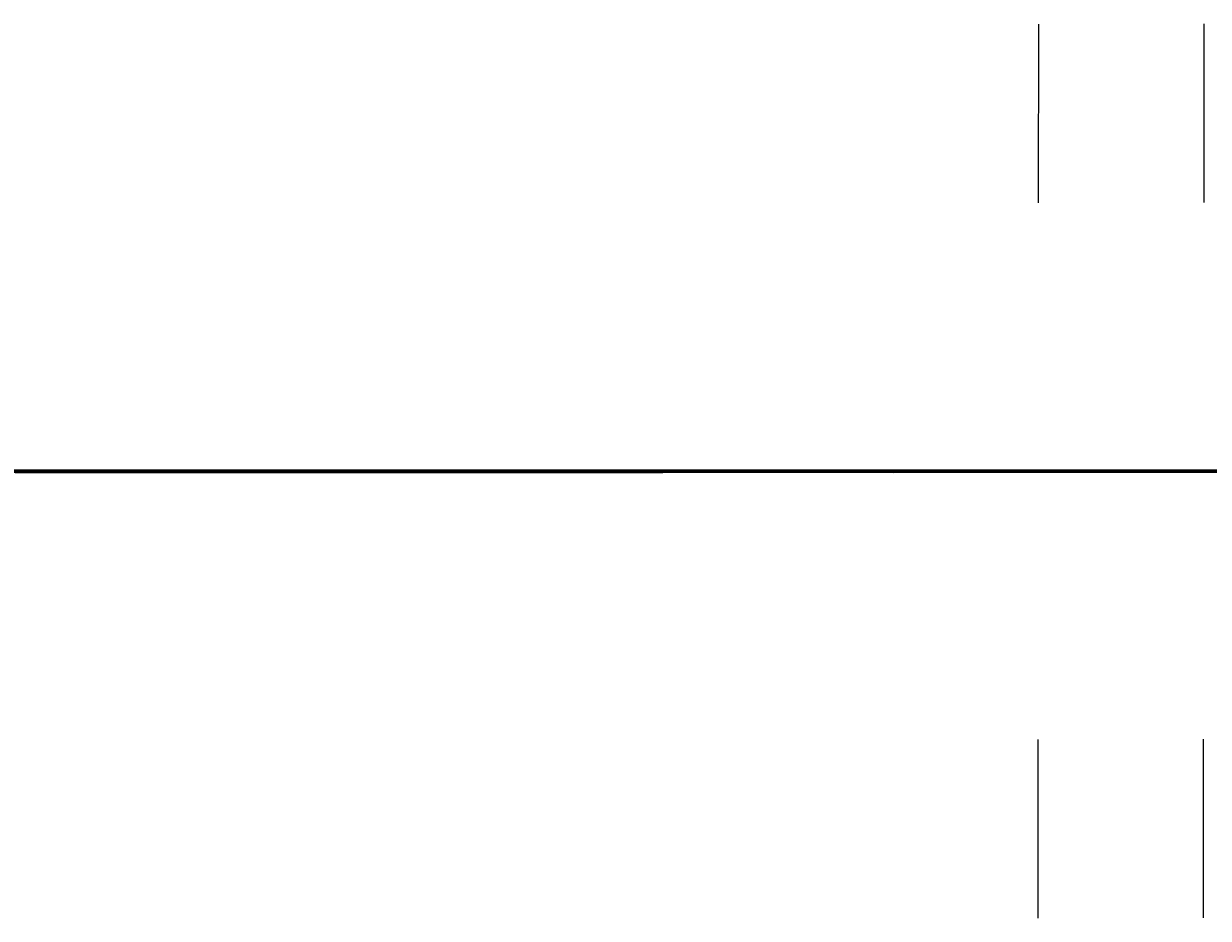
# Model space of a CAD drawing. Header units: millimetres. Extents: x -12354389001 to 271431, y -126469 to 48347.
# Tile 70 of 79: x -12325311841 to -12325090357, y -126128 to 41109. Entities that reach past the tile are written whole.
import ezdxf
from ezdxf.enums import TextEntityAlignment as Align

# ---------------------------------------------------------------- set-up
doc = ezdxf.new("R2010")
doc.units = ezdxf.units.MM
for name, pattern in [('1', [0]), ('4', [5, 3, -2]), ('BGS', [10, 0, 10])]:
    doc.linetypes.add(name, pattern=pattern)
doc.layers.get('0').update_dxf_attribs({"lineweight": 9})
doc.layers.add('00 opisy', color=7, linetype='Continuous', lineweight=25)
doc.layers.add('EBUPP', color=7, linetype='1', lineweight=30)
for name, color, linetype in [('EADOD', 7, 'Continuous'), ('EADTD', 7, 'Continuous'), ('EDZPD', 3, '1'), ('EDZTD', 3, 'Continuous'), ('OPIS', 7, '1'), ('SDROK', 7, 'Continuous'), ('SDRPK', 7, '1'), ('SZOPO', 7, 'BGS'), ('SZZPZ', 102, 'Continuous'), ('UCCOA', 6, 'Continuous'), ('UCCOO', 6, 'Continuous'), ('UCCPA', 6, '1'), ('UCCPOR', 6, '1'), ('UCCTO', 6, 'Continuous'), ('UEEOA', 1, 'Continuous'), ('UEEOO', 1, 'Continuous'), ('UEEPA', 1, '1'), ('UEEPON', 1, '1'), ('UEETO', 1, 'Continuous'), ('UGGOA', 2, 'Continuous'), ('UGGOO', 2, 'Continuous'), ('UGGPA', 2, '1'), ('UGGPOR', 2, '1'), ('UKKOA', 7, 'Continuous'), ('UKKOO', 1, 'Continuous'), ('UKKPA', 1, '1'), ('UKKPB', 1, '1'), ('UKKTO', 1, 'Continuous'), ('UTTOA', 7, 'Continuous'), ('UTTOO', 2, 'Continuous'), ('UTTPA', 1, '1'), ('UTTPO', 1, '1'), ('UTTTO', 2, 'Continuous'), ('UWWOA', 5, 'Continuous'), ('UWWOO', 5, 'Continuous'), ('UWWPA', 5, '1'), ('UWWPO', 5, '4'), ('UWWTO', 5, 'Continuous'), ('WUKOS', 7, 'Continuous'), ('WUKPS', 7, '1'), ('ZAKRES', 2, '1')]:
    doc.layers.add(name, color=color, linetype=linetype)
doc.styles.get("Standard").update_dxf_attribs({"font": 'arial.ttf'})

# ---------------------------------------------------------------- blocks, each defined once
blk = doc.blocks.new('GRO')
blk.add_circle((0, 0), 0.09)
blk = doc.blocks.new('DLI')
blk.add_circle((0, 0), 0.09)
for centre, start, end in [((0, 0.750093), 30.14144, 149.85856), ((-0.713298, 0.231779), 102.145781, 221.858708), ((0.713298, 0.231779), 318.141292, 77.854219), ((-0.440797, -0.606751), 174.149498, 293.852913), ((0.440797, -0.606751), 246.147087, 5.850502)]:
    blk.add_arc(centre, 0.75, start, end)
blk = doc.blocks.new('TRA')
for p, q in [((-5.5, 2.7539), (-5.5, 1.7539)), ((-4.5, 2.7539), (-4.5, 1.7539)), ((4.5, 2.7539), (4.5, 1.7539)), ((5.5, 2.7539), (5.5, 1.7539)), ((-0.5, -2.2461), (-0.5, -3.2461)), ((0.5, -2.2461), (0.5, -3.2461))]:
    blk.add_line(p, q)
blk = doc.blocks.new('DIG')
for p, q in [((-0.0078, 0.6309), (0.9542, 1.3483)), ((0.9542, 1.3483), (0.5976, 0.2024)), ((-0.6024, 0.1875), (-0.9874, 1.3242)), ((-0.9874, 1.3242), (-0.0078, 0.6309)), ((-1.5645, -0.5299), (-0.6024, 0.1875)), ((0.5976, 0.2024), (1.5772, -0.4909)), ((-0.3645, -0.515), (-1.5645, -0.5299)), ((0.0205, -1.6517), (-0.3645, -0.515)), ((0.3772, -0.5058), (0.0205, -1.6517)), ((1.5772, -0.4909), (0.3772, -0.5058))]:
    blk.add_line(p, q)
blk.add_circle((0, 0), 0.09)
blk = doc.blocks.new('WLZ')
blk.add_circle((0, 0), 0.4)
blk = doc.blocks.new('SLS')
blk.add_circle((0, 0), 0.35)
blk = doc.blocks.new('LAT')
for p, q in [((0, 1.2), (0, 2)), ((-2, 0), (-1.2, 0)), ((1.2, 0), (2, 0)), ((0, -1.2), (0, -2))]:
    blk.add_line(p, q)
blk = doc.blocks.new('STE')
for p, q in [((-1, 0.5), (-1, -0.5)), ((1, 0.5), (1, -0.5)), ((-1, 0), (1, 0))]:
    blk.add_line(p, q)
blk = doc.blocks.new('ZAS')
for p, q in [((0.25, 0.25), (-0.25, 0.25)), ((-0.25, 0.25), (-0.25, -0.25)), ((0.25, -0.25), (0.25, 0.25)), ((-0.25, -0.25), (0.25, -0.25))]:
    blk.add_line(p, q)
blk = doc.blocks.new('WLD')
for p, q in [((0.75, 0.5), (-0.75, 0.5)), ((-0.75, 0.5), (-0.75, -0.5)), ((0.75, -0.5), (0.75, 0.5)), ((-0.75, -0.5), (0.75, -0.5))]:
    blk.add_line(p, q)
blk = doc.blocks.new('KRA')
for p, q in [((-0.75, -0.3571), (-0.75, 0.3571)), ((-0.75, 0.3571), (0.75, 0.3571)), ((-0.25, -0.3571), (-0.25, 0.3571)), ((0.25, -0.3571), (0.25, 0.3571)), ((0.75, 0.3571), (0.75, -0.3571)), ((0.75, -0.3571), (-0.75, -0.3571))]:
    blk.add_line(p, q)
blk = doc.blocks.new('HYP')
for p, q in [((0, 1.5), (-0.5303, 0.9697)), ((0, 1.5), (0.5303, 0.9697)), ((0, 0.75), (0, 1.5))]:
    blk.add_line(p, q)
blk.add_circle((0, 0), 0.75)
blk = doc.blocks.new('WSP')
blk.add_circle((0, 0), 0.09)
blk = doc.blocks.new('Wrocławska 82')
at = {"layer": 'EBUPP', "linetype": '1'}
for p, q in [((-294945.94, 34095.79), (-294944.05, 34102.84)), ((-294944.05, 34102.84), (-294934.9, 34100.38)), ((-294938.99, 34093.92), (-294945.94, 34095.79)), ((-294957.22, 34066.8), (-294945.09, 34063.89)), ((-294945.09, 34063.89), (-294948.38, 34050.23)), ((-294943.04, 34008.86), (-294945.17, 34000)), ((-294943.04, 34008.86), (-294934.69, 34006.85)), ((-294945.17, 34000), (-294947.13, 33991.89)), ((-294947.13, 33991.89), (-294939.41, 33990.03)), ((-294940.45, 33863.53), (-294945.09, 33843.34)), ((-294945.09, 33843.34), (-294934.87, 33840.99))]:
    blk.add_line(p, q, dxfattribs=at)
at = {"layer": 'EDZPD', "linetype": '1'}
for p, q in [((-294953.03, 34160.59), (-294942.91, 34153.51)), ((-294942.35, 34158.86), (-294936.82, 34155.57)), ((-294937.39, 34148.51), (-294942.91, 34153.51)), ((-294952.4, 34131.45), (-294915.31, 34103.03)), ((-294940.21, 33831.77), (-294944.14, 33828.21)), ((-294944.14, 33828.21), (-294970.04, 33781.51)), ((-294925.9, 33817.56), (-294944.14, 33828.21)), ((-294941.48, 33773.08), (-294952.75, 33776.32))]:
    blk.add_line(p, q, dxfattribs=at)
at = {"layer": 'SDROK'}
for p, q in [((-294945.9967, 33973.0085), (-294944.3607, 33971.8254)), ((-294944.3607, 33971.8254), (-294941.4293, 33971.8254))]:
    blk.add_line(p, q, dxfattribs=at)
at = {"layer": 'SDRPK', "linetype": '4'}
for p, q in [((-294936.37, 34149.84), (-294948.23, 34160.54)), ((-294946.25, 34113.27), (-294945.34, 34117.69)), ((-294946.21, 34113.43), (-294962.25, 34117.57)), ((-294949.62, 34099.65), (-294946.25, 34113.27)), ((-294948.03, 34080.85), (-294944.43, 34095.38)), ((-294945.73, 34083.27), (-294943.26, 34093.46)), ((-294943.26, 34093.46), (-294939.38, 34092.47)), ((-294969.79, 34084.61), (-294938.43, 34076.84)), ((-294946.58, 34080.48), (-294945.73, 34083.27)), ((-294936.72, 34081.01), (-294945.73, 34083.27)), ((-294937.62, 34078.23), (-294946.58, 34080.48)), ((-294943.75, 34064.62), (-294955.23, 34067.35)), ((-294944.03, 34066.24), (-294941.7, 34063.85)), ((-294947.72, 34049), (-294943.75, 34064.62)), ((-294940.76, 34058.93), (-294947.62, 34030.01)), ((-294943.78, 34010.77), (-294942.71, 34015.39)), ((-294942.71, 34015.39), (-294928.42, 34011.84)), ((-294933.51, 34007.41), (-294946.06, 34010.57)), ((-294946.61, 34000.03), (-294944.22, 34010.11)), ((-294946.62, 34000), (-294947.83, 33994.94)), ((-294946.08, 33989.59), (-294945.52, 33989.04)), ((-294945.52, 33989.04), (-294940.92, 33986.61)), ((-294927.78, 33960.8), (-294956.72, 33967.7)), ((-294936.94, 33959.82), (-294956.95, 33964.74)), ((-294957.07, 33964.17), (-294937.08, 33959.26)), ((-294925.32, 33950.59), (-294953.66, 33957.6)), ((-294925.94, 33948.46), (-294954.21, 33955.52)), ((-294944.97, 33853.92), (-294947.85, 33854.58)), ((-294946.09, 33851.04), (-294945.41, 33854.02)), ((-294945.09, 33853.39), (-294944.97, 33853.92)), ((-294942.9, 33852.89), (-294945.09, 33853.39)), ((-294945.72, 33850.96), (-294948.55, 33851.61)), ((-294945.57, 33851.6), (-294945.72, 33850.96)), ((-294943.32, 33851.08), (-294945.57, 33851.6)), ((-294945.09, 33843.34), (-294950.18, 33844.51)), ((-294933.49, 33838.09), (-294950.76, 33842.07))]:
    blk.add_line(p, q, dxfattribs=at)
at = {"layer": 'SDRPK', "linetype": '1'}
for p, q in [((-294948.31, 34154.25), (-294944.5, 34151.75)), ((-294942.5, 34150.1), (-294939.33, 34152.54)), ((-294944.5, 34151.75), (-294942.5, 34150.1)), ((-294942.5, 34150.1), (-294945.15, 34146.59)), ((-294952.17, 34148.41), (-294944.24, 34144.81)), ((-294945.15, 34146.59), (-294941.41, 34143.83)), ((-294944.24, 34144.81), (-294941.4, 34143.12)), ((-294948.46, 34134.8), (-294943.44, 34131.93)), ((-294943.44, 34131.93), (-294941.02, 34130.21)), ((-294952.59, 34130.9), (-294945.48, 34128.5)), ((-294945.48, 34128.5), (-294939.42, 34124.84)), ((-294945.12, 34073.41), (-294967.36, 34078.53)), ((-294946.96, 34068.29), (-294957.67, 34071.01)), ((-294943.5, 34044.93), (-294940.32, 34058.75)), ((-294937.13, 34048.29), (-294941.98, 34027.48)), ((-294947.74, 34027.16), (-294943.5, 34044.93)), ((-294941.98, 34027.48), (-294943.35, 34021.97)), ((-294943.35, 34021.97), (-294941.91, 34019.99)), ((-294942.8, 34016.11), (-294944.96, 34015.14)), ((-294940.85, 34015.68), (-294942.8, 34016.11)), ((-294944.96, 34015.14), (-294948.58, 34000.03)), ((-294946.61, 34000.03), (-294946.62, 34000)), ((-294998.3, 33993.18), (-294919.48, 33973.86)), ((-294947.2, 33973.18), (-294946.24, 33974.11)), ((-294946.24, 33974.11), (-294944.82, 33972.65)), ((-294945.78, 33971.72), (-294947.2, 33973.18)), ((-294944.82, 33972.65), (-294945.78, 33971.72)), ((-294914.93, 33943.43), (-295031.34, 33971.7)), ((-294931.78, 33940.05), (-295016.3, 33960.57)), ((-295004.82, 33901.12), (-294946.88, 33887.19)), ((-295012.32, 33898.07), (-294945.64, 33882.04)), ((-294948.29, 33852.75), (-294946.35, 33860.94)), ((-294945.15, 33840.47), (-294945.49, 33838.99)), ((-294944.03, 33840.21), (-294945.15, 33840.47)), ((-294944.37, 33838.73), (-294944.03, 33840.21)), ((-294945.49, 33838.99), (-294944.37, 33838.73)), ((-294947.12, 33810.13), (-294941.12, 33819.98)), ((-294948.21, 33800.64), (-294941.91, 33811.42)), ((-294954.83, 33797.75), (-294947.12, 33810.13)), ((-294945.76, 33800.59), (-294940.52, 33808.96)), ((-294956.79, 33778.21), (-294938.53, 33808.25)), ((-294957.97, 33780.46), (-294945.76, 33800.59)), ((-294952.67, 33776.24), (-294941.94, 33773.11)), ((-294941.94, 33773.11), (-294941.59, 33771.36)), ((-294955.96, 33772.66), (-294943.33, 33768.4)), ((-294953, 33767.79), (-294945.02, 33765.21))]:
    blk.add_line(p, q, dxfattribs=at)
for centre, radius, start, end in [((-294967.8226, 34120.3478), 34.68, 49.17378, 69.53977), ((-294965.4291, 34088.9844), 47.87, 57.72881, 71.2351), ((-294945.1898, 34081.8797), 8.47, 270.4721, 340.41117), ((-294948.9427, 34059.8292), 8.69, 352.86606, 76.81107), ((-294938.5318, 33995.4953), 11.23, 182.63004, 257.77389), ((-294944.647, 33898.7666), 11.79, 259.08259, 344.06643), ((-294943.8823, 33897.7017), 15.76, 263.59635, 339.60705), ((-295088.0399, 34062.9623), 237.41, 305.986217, 310.743054), ((-294927.5242, 33853.6723), 20.18, 127.1823, 158.89084)]:
    blk.add_arc(centre, radius, start, end, dxfattribs=at)
at = {"layer": 'SDRPK', "linetype": '4'}
blk.add_arc((-294942.709, 33993.6539), 5.28, 165.9018, 230.3243, dxfattribs=at)
at = {"layer": 'SZOPO', "linetype": 'BGS'}
for p, q in [((-294952.81, 34130.7), (-294936.76, 34103.87)), ((-294945.4, 33979.5), (-294919.26, 33973.08)), ((-294908.65, 33956.75), (-294948.39, 33966.54)), ((-294957.26, 33963.65), (-294908.99, 33951.6)), ((-294941.21, 33878.08), (-294951.57, 33869.67)), ((-294940.45, 33863.53), (-294942.89, 33864.09)), ((-294942.7, 33842.79), (-294942.99, 33841.52)), ((-294942.99, 33841.52), (-294937.14, 33840.18)), ((-294944.55, 33828.03), (-294937.82, 33833.76)), ((-294959.57, 33831.63), (-294945.8, 33826.27)), ((-294954.13, 33810.71), (-294944.55, 33828.03))]:
    blk.add_line(p, q, dxfattribs=at)
at = {"layer": 'UCCOA'}
for p in [(-294943.6542, 33837.4695), (-294950.6205, 33833.8036)]:
    blk.add_line(p, (-294944.5623, 33833.8036), dxfattribs=at)
at = {"layer": 'UCCPOR', "linetype": '1'}
for p, q in [((-294949.11, 34099.02), (-294945.35, 34097.99)), ((-294949.28, 34098.33), (-294945.53, 34097.33)), ((-294956.44, 34040.01), (-294936.64, 34034.96)), ((-294956.64, 34039.18), (-294936.84, 34034.13)), ((-294985.71, 33848.14), (-294944.05, 33838.05)), ((-294943.3, 33837.07), (-294985.96, 33847.19)), ((-294944.05, 33838.05), (-294942.98, 33842.86)), ((-294941.96, 33842.61), (-294943.09, 33837.96)), ((-294943.09, 33837.96), (-294936.56, 33836.38)), ((-294943.3, 33837.07), (-294936.14, 33835.34))]:
    blk.add_line(p, q, dxfattribs=at)
at = {"layer": 'UCCTO'}
for p in [(-294943.6688, 33837.8036), (-294952.9368, 33835.1101)]:
    blk.add_line(p, (-294944.1969, 33835.1101), dxfattribs=at)
at = {"layer": 'UEEPON', "linetype": '1'}
for p, q in [((-294946.53, 34157.2), (-294949.46, 34159.18)), ((-294949.08, 34158.33), (-294946.79, 34156.5)), ((-294943.96, 34155.45), (-294946.53, 34157.2)), ((-294944.34, 34154.33), (-294948.24, 34157.15)), ((-294946.79, 34156.5), (-294943.66, 34154.02)), ((-294943.8, 34155.34), (-294943.96, 34155.45)), ((-294945.68, 34153.23), (-294949.51, 34155.42)), ((-294943.83, 34153.2), (-294943.8, 34155.34)), ((-294944.02, 34152.77), (-294944.34, 34154.33)), ((-294943.66, 34154.02), (-294942.4, 34153.02)), ((-294940.95, 34148.59), (-294945.68, 34153.23)), ((-294940.4, 34151.83), (-294943.83, 34153.2)), ((-294942.4, 34153.02), (-294941.5, 34152.24)), ((-294941.11, 34150.36), (-294944.02, 34152.77)), ((-294945.82, 34148.36), (-294949.5, 34150.77)), ((-294953.52, 34134.68), (-294945.83, 34131.77)), ((-294943.82, 34128.34), (-294950.69, 34131.89)), ((-294945.83, 34131.77), (-294945.17, 34131.42)), ((-294945.17, 34131.42), (-294943.71, 34130.65)), ((-294943.71, 34130.65), (-294940.27, 34128.82)), ((-294943.55, 34128.21), (-294943.82, 34128.34)), ((-294941.03, 34126.95), (-294943.55, 34128.21)), ((-294948.42, 34095.67), (-294942.88, 34094.2)), ((-294953.97, 34077.96), (-294940.57, 34074.81)), ((-294941.94, 34059.92), (-294945.02, 34045.96)), ((-294945.02, 34045.96), (-294945.62, 34043.21)), ((-294945.62, 34043.21), (-294947.9, 34032.87)), ((-294948.36, 34031.31), (-294945.72, 34030.45)), ((-294945.72, 34030.45), (-294943.05, 34029.58)), ((-294943.05, 34029.58), (-294939.88, 34028.54)), ((-294939.88, 34028.54), (-294942.04, 34019.23)), ((-294942.04, 34019.23), (-294942.67, 34016.49)), ((-294942.67, 34016.49), (-294943.99, 34010.78)), ((-294943.99, 34010.78), (-294942.07, 34009.67)), ((-294942.07, 34009.67), (-294938.65, 34009.03)), ((-294945.69, 33976.8), (-294957.92, 33979.71)), ((-294928.85, 33972.88), (-294945.69, 33976.8)), ((-294946.37, 33878.56), (-294949.51, 33877.4)), ((-294943.93, 33877.49), (-294946.37, 33878.56)), ((-294943.93, 33877.49), (-294942.72, 33876.27)), ((-294943.18, 33876.38), (-294954.71, 33875.75)), ((-294943.18, 33876.38), (-294942.72, 33876.27)), ((-294942.21, 33876.15), (-294942.72, 33876.27)), ((-294942.72, 33876.27), (-294942.44, 33875.98)), ((-294942.21, 33876.15), (-294942.44, 33875.98)), ((-294940.75, 33875.8), (-294942.21, 33876.15)), ((-294942.44, 33875.98), (-294951.16, 33869.48)), ((-294937.37, 33870.87), (-294942.44, 33875.98)), ((-294942.16, 33863.08), (-294941.25, 33862.84)), ((-294945.06, 33860.61), (-294944.48, 33861.92)), ((-294946.27, 33857.49), (-294945.06, 33860.61)), ((-294947.57, 33853.12), (-294946.27, 33857.49)), ((-294945.34, 33821.98), (-294940.41, 33829.17)), ((-294942.75, 33826.58), (-294939.7, 33826.67)), ((-294943.55, 33825.55), (-294942.75, 33826.58)), ((-294945.27, 33823.33), (-294943.55, 33825.55)), ((-294945.85, 33822.59), (-294945.27, 33823.33)), ((-294942.79, 33822.08), (-294941.68, 33823.19)), ((-294946.84, 33816.6), (-294945.85, 33822.59)), ((-294945.69, 33817.59), (-294942.79, 33822.08)), ((-294947.45, 33818.81), (-294945.34, 33821.98)), ((-294944.96, 33815.16), (-294947.45, 33818.81)), ((-294950.68, 33815.03), (-294945.69, 33817.59)), ((-294947.33, 33815.97), (-294946.84, 33816.6)), ((-294943.45, 33814.29), (-294944.96, 33815.16)), ((-294941.02, 33812.89), (-294943.45, 33814.29)), ((-294939.66, 33801.38), (-294943.2, 33796.48)), ((-294943.2, 33796.48), (-294944.01, 33795.46)), ((-294944.01, 33795.46), (-294949.29, 33786.62)), ((-294944.96, 33775.33), (-294944.21, 33775.14)), ((-294944.21, 33775.14), (-294941.48, 33774.44))]:
    blk.add_line(p, q, dxfattribs=at)
for centre, radius, start, end in [((-294942.8213, 34094.8674), 0.67, 264.9773, 350.7727), ((-294942.7363, 33861.3326), 1.84, 71.7481, 161.382)]:
    blk.add_arc(centre, radius, start, end, dxfattribs=at)
at = {"layer": 'UEETO'}
for p, q in [((-294942.16, 34094.76), (-294942.1222, 34089.9374)), ((-294942.1222, 34089.9374), (-294933.8709, 34089.9374))]:
    blk.add_line(p, q, dxfattribs=at)
at = {"layer": 'UGGPOR', "linetype": '1'}
for p, q in [((-294945.53, 34159), (-294945.2, 34159.69)), ((-294945.78, 34158.46), (-294945.53, 34159)), ((-294946.58, 34156.79), (-294945.78, 34158.46)), ((-294945.29, 34155.5), (-294947.81, 34158.02)), ((-294942.45, 34152.58), (-294945.29, 34155.5)), ((-294938.85, 34149.01), (-294942.45, 34152.58)), ((-294949.71, 34130.27), (-294945.24, 34127.47)), ((-294945.24, 34127.47), (-294940.27, 34124.5)), ((-294947.48, 33816.14), (-294947.2, 33815.93)), ((-294947.2, 33815.93), (-294945, 33814.21)), ((-294945, 33814.21), (-294944.66, 33813.95)), ((-294944.66, 33813.95), (-294941.18, 33811.47)), ((-294939.15, 33810.03), (-294942.75, 33803.94)), ((-294942.75, 33803.94), (-294948.61, 33794.28)), ((-294951.16, 33776.57), (-294946.65, 33775.24)), ((-294946.65, 33775.24), (-294940.6, 33773.45))]:
    blk.add_line(p, q, dxfattribs=at)
at = {"layer": 'UKKOA'}
for p, q in [((-294944.09, 34112.89), (-294941.8497, 34113.4526)), ((-294946.7302, 34105.6562), (-294940.4114, 34105.6562)), ((-294942.3222, 34066.857), (-294936.0034, 34066.857)), ((-294942.69, 33866.85), (-294944.3949, 33864.8153)), ((-294947.5868, 33864.8153), (-294944.3949, 33864.8153)), ((-294946.63, 33858.07), (-294944.9439, 33858.9798)), ((-294944.9439, 33858.9798), (-294938.6251, 33858.9798)), ((-294950.8373, 33835.7616), (-294944.9093, 33835.7616)), ((-294944.33, 33820.89), (-294948.626, 33821.4063))]:
    blk.add_line(p, q, dxfattribs=at)
at = {"layer": 'UKKPB', "linetype": '1'}
for p, q in [((-294953.06, 34148.36), (-294944.46, 34142.79)), ((-294944.34, 34141.67), (-294952.52, 34146.96)), ((-294943.92, 34143.58), (-294941.84, 34146.63)), ((-294944.46, 34142.79), (-294943.92, 34143.58)), ((-294944.46, 34142.79), (-294937.27, 34138.17)), ((-294930.53, 34132.74), (-294944.34, 34141.67)), ((-294944.38, 34112.97), (-294963.4, 34118.26)), ((-294944.09, 34112.89), (-294944.38, 34112.97)), ((-294944.16, 34112.6), (-294944.09, 34112.89)), ((-294946.28, 34103.87), (-294944.16, 34112.6)), ((-294948.43, 34095.27), (-294946.28, 34103.87)), ((-294944.59, 34103.47), (-294946.28, 34103.87)), ((-294941.44, 34102.73), (-294944.59, 34103.47)), ((-294950.2, 34071.76), (-294946.6, 34070.92)), ((-294946.6, 34070.92), (-294942.36, 34069.94)), ((-294941.92, 34069.58), (-294943.44, 34067.17)), ((-294941.14, 34038.68), (-294942.38, 34033.2)), ((-294942.38, 34033.2), (-294944.87, 34022.36)), ((-294944.87, 34022.36), (-294945.25, 34020.62)), ((-294945.25, 34020.62), (-294945.38, 34020.04)), ((-294945.02, 34020.23), (-294941.47, 34019.34)), ((-294945.38, 34020.04), (-294946.26, 34016)), ((-294946.26, 34016), (-294949.85, 34000.05)), ((-294937.68, 33981.03), (-294952.74, 33984.89)), ((-294940.92, 33871.54), (-294945.97, 33871.48)), ((-294945.62, 33867.51), (-294940.85, 33871.46)), ((-294942.59, 33867.13), (-294940.79, 33871.41)), ((-294946.04, 33867.16), (-294945.62, 33867.51)), ((-294948.26, 33865.31), (-294946.04, 33867.16)), ((-294944.22, 33863.64), (-294942.86, 33866.59)), ((-294944.44, 33863.14), (-294944.22, 33863.64)), ((-294946.53, 33858.6), (-294944.44, 33863.14)), ((-294956.79, 33859.14), (-294946.99, 33856.79)), ((-294946.36, 33858.2), (-294941.86, 33857.4)), ((-294953.45, 33835.71), (-294946.75, 33857.58)), ((-294944.06, 33820.76), (-294944.33, 33820.89)), ((-294941.16, 33819.31), (-294944.06, 33820.76)), ((-294948.59, 33810.03), (-294941.1, 33818.96)), ((-294951.11, 33768.25), (-294946.23, 33766.93)), ((-294946.23, 33766.93), (-294946.02, 33766.87)), ((-294946.02, 33766.87), (-294945.65, 33766.77)), ((-294945.65, 33766.77), (-294944.36, 33766.39))]:
    blk.add_line(p, q, dxfattribs=at)
at = {"layer": 'UKKTO'}
for p, q in [((-294944.09, 34112.89), (-294943.9095, 34113.0557)), ((-294943.9095, 34113.0557), (-294934.8982, 34113.0557)), ((-294949.587, 34105.7562), (-294940.3042, 34105.7562)), ((-294953.865, 34069.8912), (-294944.9079, 34069.8912)), ((-294945.0183, 34065.9322), (-294935.7355, 34065.9322)), ((-294955.1919, 34020.8898), (-294945.9634, 34020.8898)), ((-294945.32, 34020.33), (-294945.9634, 34020.8898)), ((-294942.69, 33866.85), (-294943.6859, 33865.0572)), ((-294952.7516, 33865.0572), (-294943.6859, 33865.0572)), ((-294946.63, 33858.07), (-294949.8645, 33858.3962)), ((-294950.9552, 33833.7539), (-294941.9438, 33833.7539))]:
    blk.add_line(p, q, dxfattribs=at)
at = {"layer": 'UTTPO', "linetype": '1'}
for p, q in [((-294946.87, 34117.37), (-295012.89, 34133.94)), ((-294942.43, 34126.55), (-294948.19, 34129.98)), ((-294946.67, 34127.66), (-294947.65, 34128.36)), ((-294940.68, 34123.19), (-294946.67, 34127.66)), ((-294933.36, 34121.13), (-294942.43, 34126.55)), ((-294947.14, 34114.82), (-294960.94, 34118.21)), ((-294954.24, 34083.37), (-294946.26, 34117)), ((-294946.22, 34114.18), (-294947.14, 34114.82)), ((-294945.85, 34112.45), (-294946.22, 34114.18)), ((-294946.94, 34104.8), (-294945.85, 34112.45)), ((-294948.89, 34096.58), (-294946.94, 34104.8)), ((-294943.03, 34103.75), (-294946.94, 34104.8)), ((-294943.32, 34102.64), (-294943.03, 34103.75)), ((-294941.69, 34080.25), (-294954.24, 34083.37)), ((-294944.9, 34066.95), (-294941.69, 34080.25)), ((-294944.38, 34077.97), (-294950.19, 34079.58)), ((-294944.88, 34074.81), (-294944.38, 34077.97)), ((-294930.12, 34072.62), (-294949.95, 34076.36)), ((-294943.79, 34073.77), (-294944.88, 34074.81)), ((-294944.9, 34066.97), (-294943.79, 34073.77)), ((-294949.69, 34067.86), (-294945.54, 34066.81)), ((-294944.76, 34058.81), (-294944.95, 34066.47)), ((-294944.72, 34057.3), (-294944.76, 34058.81)), ((-294944.66, 34054.92), (-294944.72, 34057.3)), ((-294940.5, 34053.18), (-294944.4, 34054.35)), ((-294944.92, 34053.95), (-294951.11, 34043.8)), ((-294949.16, 33991.21), (-294941.26, 34025.31))]:
    blk.add_line(p, q, dxfattribs=at)
at = {"layer": 'UTTTO'}
for p, q in [((-294946.38, 34117.28), (-294948.9891, 34117.9361)), ((-294945.05, 34066.74), (-294946.6626, 34064.6897)), ((-294955.485, 34066.5254), (-294946.6626, 34064.6897)), ((-294943.266, 34059.3547), (-294934.5261, 34059.3547)), ((-294944.64, 34054.4), (-294943.952, 34050.4988)), ((-294943.8392, 34053.7268), (-294934.7736, 34053.7268)), ((-294943.952, 34050.4988), (-294934.9407, 34050.4988)), ((-294945.4274, 34048.9869), (-294936.4161, 34048.9869))]:
    blk.add_line(p, q, dxfattribs=at)
at = {"layer": 'UWWPO', "linetype": '1'}
for p, q in [((-294945.87, 34154.36), (-294949.26, 34157.72)), ((-294943.68, 34152.66), (-294948.12, 34156.07)), ((-294943.62, 34152.14), (-294945.87, 34154.36)), ((-294941.01, 34151.44), (-294943.68, 34152.66)), ((-294937.29, 34146.14), (-294943.62, 34152.14)), ((-294955.45, 34080.63), (-294942.2, 34077.24)), ((-294942.2, 34077.24), (-294929.98, 34074.36)), ((-294943.42, 34063.42), (-294948.35, 34042.69)), ((-294941.84, 34022.98), (-294944.13, 34013.81)), ((-294948.83, 34016.02), (-294947.07, 34015.19)), ((-294947.07, 34015.19), (-294944.13, 34013.81)), ((-294944.13, 34013.81), (-294947.13, 34001.25)), ((-294947.13, 34001.25), (-294947.43, 34000)), ((-294945, 34000.73), (-294947.13, 34001.25)), ((-294932.06, 33977.25), (-294949, 33981.43)), ((-294945.13, 33879.68), (-294922.61, 33895.32)), ((-294933.62, 33890.42), (-294944.95, 33880.83)), ((-294944.95, 33880.83), (-294969.92, 33886.6)), ((-294945.13, 33879.68), (-294967.28, 33884.91)), ((-294949.16, 33865.28), (-294937.66, 33878.28)), ((-294951.35, 33850.75), (-294944.84, 33844.45)), ((-294952.27, 33786.2), (-294945.86, 33784.24)), ((-294945.86, 33784.24), (-294944.48, 33783.84)), ((-294944.48, 33783.84), (-294943.72, 33783.63)), ((-294943.72, 33783.63), (-294937.79, 33781.92))]:
    blk.add_line(p, q, dxfattribs=at)
at = {"layer": 'UWWTO'}
blk.add_line((-294946.1231, 34046.5768), (-294937.8724, 34046.6779), dxfattribs=at)
at = {"layer": 'WUKPS', "linetype": '1'}
for p, q in [((-294941.15, 33878.53), (-294952.17, 33869.75)), ((-294951.63, 33872.12), (-294941.15, 33878.53)), ((-294942.06, 33877.97), (-294941.99, 33877.85)), ((-294943.77, 33876.92), (-294943.67, 33876.76)), ((-294945.47, 33875.88), (-294945.14, 33875.34)), ((-294947.18, 33874.84), (-294946.95, 33874.46))]:
    blk.add_line(p, q, dxfattribs=at)
at = {"layer": 'ZAKRES', "linetype": '1'}
for p, q in [((-294952.41, 34131.44), (-294915.26, 34102.99)), ((-294937.58, 33834.24), (-294944.15, 33828.28)), ((-294944.15, 33828.28), (-294970.02, 33781.54))]:
    blk.add_line(p, q, dxfattribs=at)
at = {"layer": 'EADOD'}
blk.add_blockref('GRO', (-294942.91, 34153.51), dxfattribs=at)
at = {"layer": 'SZZPZ'}
for name, p in [('TRA', (-294941.61, 34154.26)), ('DLI', (-294945.71, 34152.43)), ('DLI', (-294946.03, 34126.25)), ('TRA', (-294942.68, 34121.75)), ('DLI', (-294947.78, 34119.75)), ('TRA', (-294951.8, 34116.57)), ('DLI', (-294944.59, 34114.81)), ('TRA', (-294936.54, 34110.66)), ('DLI', (-294941.47, 34109.63)), ('TRA', (-294944.4, 34105.08)), ('TRA', (-294948.76, 34089.09)), ('DLI', (-294947.8, 34086.86)), ('TRA', (-294949.01, 34075.48)), ('TRA', (-294951.54, 34037.12)), ('DIG', (-294940.43, 33987.7)), ('DLI', (-294947.48, 33978.96)), ('TRA', (-294949.24, 33975.78)), ('TRA', (-294936.43, 33966.57)), ('TRA', (-294942.22, 33956.33)), ('TRA', (-294945.72, 33916.1)), ('DLI', (-294941.82, 33878.99)), ('DLI', (-294943.71, 33877.95)), ('DLI', (-294947.39, 33875.15)), ('DLI', (-294946.73, 33874.86)), ('TRA', (-294939.28, 33836.37)), ('TRA', (-294944.98, 33831.23)), ('TRA', (-294951.56, 33823.73)), ('TRA', (-294941.45, 33795.71)), ('TRA', (-294943.8, 33789.36)), ('TRA', (-294939.55, 33789.36)), ('DLI', (-294947.02, 33789.43)), ('TRA', (-294941.68, 33787.24)), ('TRA', (-294947.19, 33777.94))]:
    blk.add_blockref(name, p, dxfattribs=at)
at = {"layer": 'UCCPA'}
blk.add_blockref('WLZ', (-294943.67, 33837.79), dxfattribs=at)
at = {"layer": 'UEEPA'}
for name, p, rotation in [('LAT', (-294945.66, 34148.17), 281.6799970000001), ('STE', (-294942.16, 34094.76), 345.3), ('LAT', (-294941.94, 34060.17), 89.99999900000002), ('LAT', (-294942.68, 33976.85), 89.99999900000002), ('LAT', (-294944, 33862.65), 89.040003), ('LAT', (-294947.85, 33813.58), 20.020012), ('LAT', (-294945.21, 33775.36), 17.910003)]:
    blk.add_blockref(name, p, dxfattribs=dict(at, rotation=rotation))
for p in [(-294945.66, 34148.17), (-294941.94, 34060.17), (-294942.8, 33976.79), (-294944, 33862.65), (-294945.21, 33775.36)]:
    blk.add_blockref('SLS', p, dxfattribs=at)
at = {"layer": 'UGGPA', "rotation": 322.06}
blk.add_blockref('ZAS', (-294947.34, 33816.03), dxfattribs=at)
at = {"layer": 'UKKPA'}
for name, p, rotation in [('WLZ', (-294944.09, 34112.89), 76.55999), ('WLD', (-294941.86, 34069.82), 349.19), ('KRA', (-294943.49, 34066.91), 326.070001), ('WLZ', (-294945.32, 34020.33), 77.680005), ('KRA', (-294946.16, 33871.65), 40.77999), ('WLD', (-294946.63, 33858.07), 82.429991), ('WLZ', (-294944.33, 33820.89), 333.479999), ('KRA', (-294942.82, 33810.52), 51.370007), ('WLZ', (-294945.94, 33766.85), 343.880001)]:
    blk.add_blockref(name, p, dxfattribs=dict(at, rotation=rotation))
blk.add_blockref('WLZ', (-294942.69, 33866.85), dxfattribs=at)
at = {"layer": 'UTTPA'}
for p, rotation in [((-294946.38, 34117.28), 347.98), ((-294945.05, 34066.74), 351.0299999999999), ((-294944.64, 34054.4), 77.349997)]:
    blk.add_blockref('WLD', p, dxfattribs=dict(at, rotation=rotation))
at = {"layer": 'UWWPA'}
blk.add_blockref('HYP', (-294943.42, 34063.92), dxfattribs=at)
at = {"layer": 'WUKOS'}
for p in [(-294946.21, 34095.69), (-294943.15, 34093.26), (-294945.51, 34083.42), (-294946.69, 34080.34), (-294944.97, 34073.57), (-294944.95, 34073.14), (-294945.82, 34068.14), (-294945.91, 34067.81), (-294943.48, 34067), (-294945.1, 34066.68), (-294943.47, 34063.95), (-294944.6, 34054.43), (-294947.08, 34029.23), (-294946.31, 34010.52), (-294945.91, 34010.38), (-294943.05, 34009.01), (-294942.84, 33976.7), (-294946.16, 33974.27), (-294944.69, 33972.67), (-294944.7, 33886.61), (-294945.1, 33882.1), (-294946.2, 33871.68), (-294942.98, 33853.13), (-294945.14, 33828.18), (-294942.82, 33810.5), (-294947.02, 33809.99), (-294942.25, 33772.99)]:
    blk.add_blockref('WSP', p, dxfattribs=at)
at = {"layer": 'EADTD', "oblique": 15}
blk.add_text('36', height=2.5, rotation=256.2392, dxfattribs=at).set_placement((-294941.88, 34000.71), align=Align.TOP_LEFT)
at = {"layer": 'EDZTD', "oblique": 15}
blk.add_text('2/6', height=2.5, dxfattribs=at).set_placement((-294943.38, 34158.52), align=Align.TOP_LEFT)
at = {"layer": 'OPIS'}
blk.add_text('Skala 1:500', height=0.2, dxfattribs=at).set_placement((-294948.42, 33713.85), align=Align.TOP_LEFT)
at = {"layer": 'SDROK', "oblique": 15}
for s, rotation, p in [('bruk', 50.32, (-294943.48, 34147.23)), ('bet.', 76.35, (-294945.22, 34086.19)), ('bet.', 346.2, (-294945.16, 33961.29)), ('bet.', 347.03, (-294946.86, 33841.79)), ('j.bet.', 59.7, (-294949.12, 33802.25)), ('bet.', 343.72, (-294949.52, 33772.24)), ('j.bet.', 341.37, (-294950.79, 33768.71))]:
    blk.add_text(s, height=1.5, rotation=rotation, dxfattribs=at).set_placement(p)
blk.add_text('bet.', height=1.5, dxfattribs=at).set_placement((-294944.23, 33973.83), align=Align.TOP_LEFT)
at = {"layer": 'UCCOA', "oblique": 15}
for s, p in [('c', (-294944.76, 33836.52)), ('209.85', (-294947.42, 33833.98))]:
    blk.add_text(s, height=1.8, dxfattribs=at).set_placement(p)
blk.add_text('212.14', height=1.8, dxfattribs=at).set_placement((-294943.92, 33836.2), align=Align.TOP_RIGHT)
at = {"layer": 'UCCOO', "oblique": 15}
for rotation, p in [(345.68, (-294949.73, 34037.52)), (346.4, (-294942.69, 33837.14))]:
    blk.add_text('c.o', height=1.8, rotation=rotation, dxfattribs=at).set_placement(p)
at = {"layer": 'UCCTO', "oblique": 15}
blk.add_text('1-1.2/30', height=1.5, rotation=347.2186, dxfattribs=at).set_placement((-294945.17, 34038.07), align=Align.TOP_LEFT)
blk.add_text('971b-1-17', height=1.5, dxfattribs=at).set_placement((-294943.66, 33837.11), align=Align.TOP_RIGHT)
at = {"layer": 'UEEOA', "oblique": 15}
blk.add_text('e', height=1.8, dxfattribs=at).set_placement((-294943.73, 34096.41), align=Align.TOP_LEFT)
at = {"layer": 'UEEOO', "oblique": 15}
for s, rotation, p in [('eWA', 325.82, (-294945.74, 34157.88)), ('eNA', 317.3373, (-294942.65, 34152.5)), ('eN', 332.02, (-294945.2, 34131.31)), ('eNA', 333.54, (-294942.63, 34128.86)), ('eNA', 77.58, (-294946.14, 34045.65)), ('eNA', 341.94, (-294945.04, 34031.32)), ('eNA', 76.97, (-294942.53, 34016.72)), ('eNA', 70.421, (-294942.03, 33863.96)), ('eNA', 74.93, (-294948.38, 33849.42)), ('eNA', 52.18, (-294945.67, 33824.83)), ('eNA', 330.06, (-294942.8, 33815.12)), ('eNA', 345.52, (-294943.21, 33776.04))]:
    blk.add_text(s, height=1.8, rotation=rotation, dxfattribs=at).set_placement(p, align=Align.TOP_LEFT)
at = {"layer": 'UEETO', "oblique": 15}
for s, rotation, p in [('1-1.3/61', 76.849, (-294947.02, 34041.95)), ('1-1.2/94', 343.133, (-294946.92, 34030.56)), ('1-1.2/94', 78.5627, (-294943.27, 34011.82))]:
    blk.add_text(s, height=1.5, rotation=rotation, dxfattribs=at).set_placement(p, align=Align.TOP_LEFT)
at = {"layer": 'UGGOA', "oblique": 15}
blk.add_text('g', height=1.8, rotation=64.66, dxfattribs=at).set_placement((-294946.03, 34159.09))
at = {"layer": 'UGGOO', "oblique": 15}
for s, rotation, p in [('gA', 315, (-294949.16, 34159.9)), ('g90PE', 324.59, (-294945, 33812.89)), ('g90PE', 343.53, (-294948.96, 33776.43))]:
    blk.add_text(s, height=1.8, rotation=rotation, dxfattribs=at).set_placement(p)
at = {"layer": 'UKKOA', "oblique": 15}
for s, p in [('k', (-294944, 34114.14)), ('213.80', (-294943.41, 34105.76)), ('k', (-294944.61, 34021.47)), ('ndn', (-294947.42, 34020.46)), ('k', (-294943.41, 33868)), ('209.58', (-294945.01, 33859.06)), ('209.55', (-294950.82, 33835.75)), ('k', (-294944.52, 33822.56)), ('208.99', (-294951.59, 33822.36)), ('k', (-294945.92, 33768.3))]:
    blk.add_text(s, height=1.8, dxfattribs=at).set_placement(p, align=Align.TOP_LEFT)
for s, p in [('214.95', (-294939.77, 34106.26)), ('215.00', (-294935.36, 34067.46))]:
    blk.add_text(s, height=1.8, dxfattribs=at).set_placement(p, align=Align.RIGHT)
for rotation, p in [(39.6898, (-294945.58, 33868.83)), (65.31, (-294943.72, 33864.64)), (1.8892, (-294947.77, 33864.71)), (5.3145, (-294946.18, 33857.19))]:
    blk.add_text('k', height=1.8, rotation=rotation, dxfattribs=at).set_placement(p, align=Align.TOP_LEFT)
blk.add_text('ndn', height=1.8, dxfattribs=at).set_placement((-294943.75, 33867.22), align=Align.TOP_RIGHT)
for s, p in [('212.28', (-294944.78, 33859.58)), ('211.95', (-294950.68, 33836.36))]:
    blk.add_text(s, height=1.8, dxfattribs=at).set_placement(p)
at = {"layer": 'UKKOO', "oblique": 15}
for s, rotation, p in [('k200', 55.68, (-294943.46, 34146.13)), ('k150', 346.71, (-294946.05, 34103.51)), ('k250', 346.88, (-294949.82, 34072.91))]:
    blk.add_text(s, height=1.8, rotation=rotation, dxfattribs=at).set_placement(p, align=Align.TOP_LEFT)
for p in [(-294948.28, 34117.13), (-294944.06, 34112.52)]:
    blk.add_text('ndn', height=1.8, dxfattribs=at).set_placement(p, align=Align.TOP_LEFT)
at = {"layer": 'UKKTO', "oblique": 15}
for s, p in [('921d-3-21', (-294943.78, 34113.56)), ('921d-3-19', (-294953.73, 34070.39))]:
    blk.add_text(s, height=1.5, dxfattribs=at).set_placement(p)
for s, p in [('921d-3-20', (-294939.77, 34106.26)), ('921d-3-29', (-294945.43, 34021.39))]:
    blk.add_text(s, height=1.5, dxfattribs=at).set_placement(p, align=Align.RIGHT)
for s, rotation, p in [('1-1.2/45', 348.381, (-294943.88, 34102.97)), ('1-1.1/169', 348.39, (-294947.09, 34072.06)), ('1-1.1/160', 79.6952, (-294942.17, 34038.32)), ('1-1.1/174', 39.4157, (-294946.13, 33868.35)), ('1-1.1/136', 66.482, (-294946.44, 33860.68))]:
    blk.add_text(s, height=1.5, rotation=rotation, dxfattribs=at).set_placement(p, align=Align.TOP_LEFT)
for s, p in [('921d-3-25', (-294935.2, 34067.93)), ('971b-1-42', (-294943.15, 33867.06))]:
    blk.add_text(s, height=1.5, dxfattribs=at).set_placement(p, align=Align.TOP_RIGHT)
blk.add_text('971b-1-28', height=1.5, dxfattribs=at).set_placement((-294950.82, 33835.75), align=Align.TOP_LEFT)
at = {"layer": 'UTTOA', "oblique": 15}
for p in [(-294946.95, 34117.82), (-294945.55, 34065.39), (-294945.82, 34054.55)]:
    blk.add_text('t', height=1.8, dxfattribs=at).set_placement(p)
at = {"layer": 'UTTOO', "oblique": 15}
blk.add_text('215.19', height=1.8, dxfattribs=at).set_placement((-294952.19, 34132.97))
for s, rotation, p in [('tA', 324.68, (-294942.42, 34124.6)), ('tA', 347.01, (-294945.75, 34104.7)), ('niecz.', 345.9638, (-294945.32, 34081.65)), ('tA', 344.6, (-294947.82, 34079.21)), ('tA', 271.44, (-294944.62, 34057.46))]:
    blk.add_text(s, height=1.8, rotation=rotation, dxfattribs=at).set_placement(p)
at = {"layer": 'UTTTO', "oblique": 15}
for s, rotation, p in [('1-1.1/66', 77.8163, (-294948.77, 34101.64)), ('1-1.2/35', 346.5064, (-294946.88, 34104.61)), ('1-1.1/64', 345.6197, (-294945.8, 34081.21)), ('1-1.1/66', 347.7117, (-294946.04, 34079.32)), ('1-1.2/36', 350.8033, (-294953.76, 34076.7)), ('1-1.1/71', 347.7843, (-294950.16, 34068.95)), ('1-1.1/72', 272.6754, (-294943.88, 34061.58))]:
    blk.add_text(s, height=1.5, rotation=rotation, dxfattribs=at).set_placement(p, align=Align.TOP_LEFT)
blk.add_text('921d-3-10', height=1.5, rotation=348.246, dxfattribs=at).set_placement((-294945.73, 34066.54), align=Align.TOP_RIGHT)
for s, p in [('921d-3-11', (-294933.99, 34061.35)), ('921d-3-13', (-294935.88, 34050.99))]:
    blk.add_text(s, height=1.5, dxfattribs=at).set_placement(p, align=Align.TOP_RIGHT)
blk.add_text('921d-3-14', height=1.5, dxfattribs=at).set_placement((-294934.24, 34054.23), align=Align.RIGHT)
blk.add_text('921d-3-12', height=1.5, dxfattribs=at).set_placement((-294943.82, 34052.5), align=Align.TOP_LEFT)
at = {"layer": 'UWWOA', "oblique": 15}
blk.add_text('w', height=1.8, rotation=343.92, dxfattribs=at).set_placement((-294945, 33782.77))
at = {"layer": 'UWWOO', "oblique": 15}
for s, rotation, p in [('w110PE', 327.15, (-294954.64, 34160.33)), ('wA', 334.76, (-294948.94, 34016.27)), ('wA', 48.54, (-294943.14, 33872.4))]:
    blk.add_text(s, height=1.8, rotation=rotation, dxfattribs=at).set_placement(p)
at = {"layer": 'UWWTO', "oblique": 15}
blk.add_text('921d-3-7', height=1.5, rotation=0.702, dxfattribs=at).set_placement((-294937.34, 34047.18), align=Align.RIGHT)
for s, rotation, p in [('1-1.1/62', 77.692, (-294943.15, 34021.05)), ('1-1.1/60', 336.1495, (-294949.69, 34017.43)), ('1-1.1/74', 48.8655, (-294944.26, 33872.11))]:
    blk.add_text(s, height=1.5, rotation=rotation, dxfattribs=at).set_placement(p, align=Align.TOP_LEFT)
at = {"layer": 'WUKOS', "oblique": 15}
for s, p in [('215.20', (-294952.25, 34131.19)), ('214.97', (-294950.43, 34094.83)), ('214.61', (-294953.63, 34086.78)), ('214.67', (-294945.22, 34083.6)), ('214.57', (-294946.27, 34080.53)), ('214.61', (-294949.97, 34065.77)), ('214.51', (-294942.72, 34064.4)), ('214.54', (-294943.84, 34054.7)), ('214.43', (-294948.05, 34050.26)), ('214.38', (-294954.54, 34046.14)), ('214.06', (-294942.85, 34009.26)), ('213.78', (-294951.67, 33995.6)), ('213.96', (-294951.52, 33991.84)), ('213.94', (-294943.73, 33988.98)), ('213.80', (-294953.9, 33981.89)), ('214.15', (-294949.28, 33980.75)), ('213.68', (-294942.35, 33976.97)), ('213.66', (-294946.03, 33974.5)), ('213.57', (-294944.38, 33972.73)), ('213.70', (-294950.68, 33971.31)), ('213.39', (-294953.85, 33955.67)), ('212.23', (-294945.83, 33871.99)), ('212.72', (-294951.88, 33868.52)), ('212.16', (-294949.92, 33840.58)), ('211.98', (-294952.93, 33830.32)), ('212.08', (-294949.26, 33828.22)), ('212.02', (-294948.67, 33764.17))]:
    blk.add_text(s, height=1.8, dxfattribs=at).set_placement(p)
for s, rotation, p in [('215.00', 345.18, (-294943.42, 34092.4)), ('214.57', 348.18, (-294948.64, 34074.37)), ('214.53', 348.18, (-294949.32, 34073.16)), ('214.46', 348.18, (-294949.37, 34069.01)), ('214.38', 333.46, (-294945.32, 34068.16)), ('214.56', 348.18, (-294949.91, 34067.85)), ('214.16', 77.27, (-294946.11, 34029.2)), ('213.94', 75.4, (-294946.26, 34010.87)), ('214.00', 75.4, (-294945.13, 34010.3)), ('213.06', 348.08, (-294949.1, 33886.36)), ('212.98', 346.81, (-294949.22, 33883.36)), ('212.24', 73.95, (-294943.18, 33853.29)), ('212.05', 58.66, (-294947.19, 33810.67)), ('211.92', 58.66, (-294946.21, 33809.47)), ('211.86', 59.7, (-294944.83, 33806.79)), ('211.95', 57.92, (-294942.56, 33806.02)), ('211.73', 343.72, (-294952.47, 33777.28)), ('211.66', 343.72, (-294953, 33775.23)), ('211.77', 343.72, (-294945.9, 33772.9))]:
    blk.add_text(s, height=1.8, rotation=rotation, dxfattribs=at).set_placement(p)

msp = doc.modelspace()

# ---------------------------------------------------------------- block references
at = {"layer": '00 opisy', "color": 7, "ltscale": 0.5, "xscale": 41788.44072896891, "zscale": 41788.44072896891}
msp.add_blockref('Wrocławska 82', (72579.819, -76527.721), dxfattribs=at)

doc.saveas('drawing.dxf')
